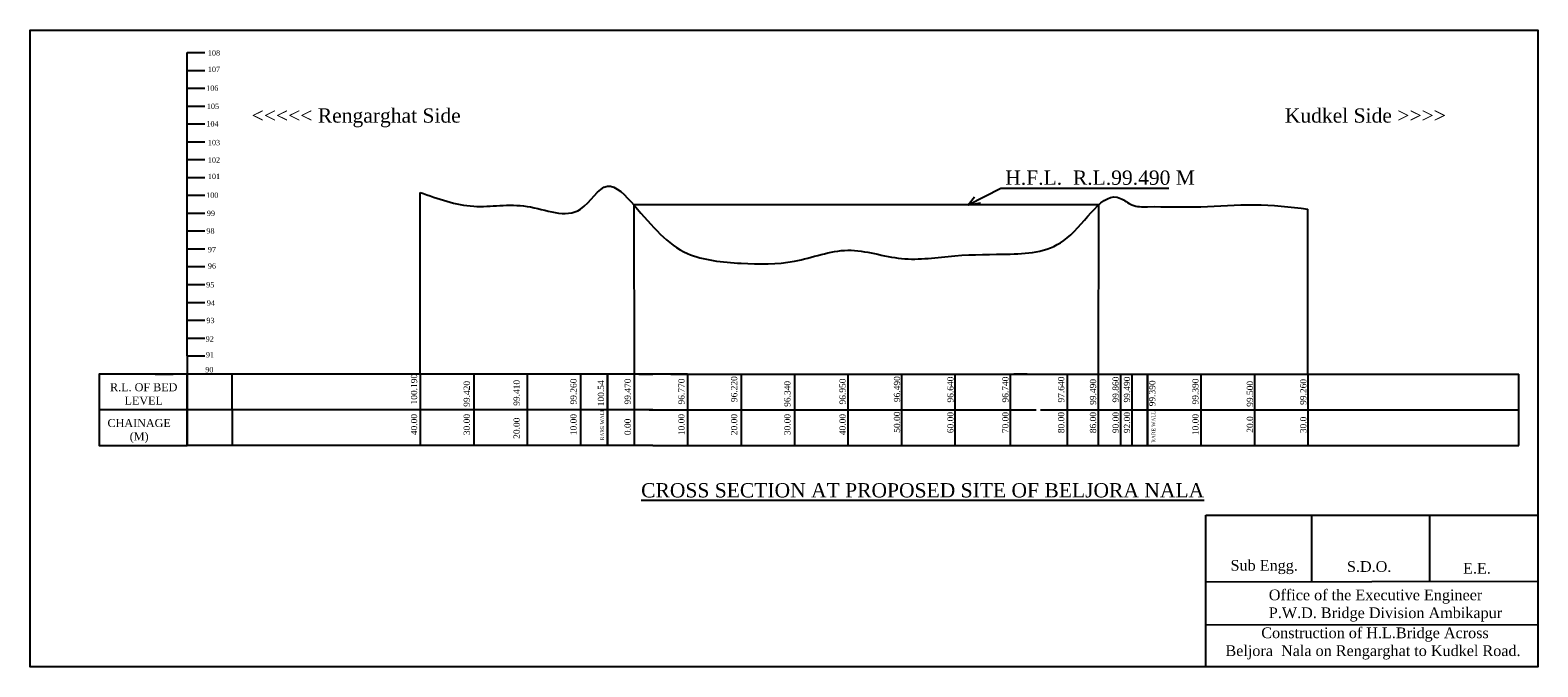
# Model space of a CAD drawing. Header units: inches. Extents: x 1559 to 2405, y -165 to 192.
import ezdxf

# ---------------------------------------------------------------- set-up
doc = ezdxf.new("R2010")
doc.units = ezdxf.units.IN
doc.header["$MEASUREMENT"] = 0
doc.linetypes.add('CENTER2', pattern=[28.575, 19.05, -3.175, 3.175, -3.175])
doc.styles.get("Standard").update_dxf_attribs({"font": 'times.ttf', "height": 2.7})

msp = doc.modelspace()

# ---------------------------------------------------------------- linework, layer by layer
at = {"color": 7}
for p, q in [((1647.21, 179.73), (1657.21, 179.73)), ((1647.21, 169.73), (1657.21, 169.73)), ((1647.21, 169.73), (1657.21, 169.73)), ((1647.21, 159.73), (1657.21, 159.73)), ((1647.21, 149.73), (1657.21, 149.73)), ((1647.21, 139.73), (1657.21, 139.73)), ((1647.21, 129.73), (1657.21, 129.73)), ((1647.21, 129.73), (1657.21, 129.73)), ((1647.21, 119.73), (1657.21, 119.73)), ((1647.21, 109.73), (1657.21, 109.73)), ((1647.21, 109.73), (1657.21, 109.73)), ((1647.21, 99.73), (1657.21, 99.73)), ((1647.21, 89.73), (1657.21, 89.73)), ((1647.21, 79.73), (1657.21, 79.73)), ((1647.21, 59.73), (1647.21, 69.73)), ((1647.21, 69.73), (1657.21, 69.73)), ((1647.21, 69.73), (1657.21, 69.73)), ((1647.21, 49.73), (1647.21, 59.73)), ((1647.21, 59.73), (1657.21, 59.73)), ((1647.21, 39.73), (1647.21, 49.73)), ((1647.21, 49.73), (1657.21, 49.73)), ((1647.21, 29.73), (1647.21, 39.73)), ((1647.21, 39.73), (1657.21, 39.73)), ((1647.21, 19.73), (1647.21, 29.73)), ((1647.21, 29.73), (1657.21, 29.73)), ((1647.21, 9.73), (1647.21, 19.73)), ((1647.21, 19.73), (1657.21, 19.73)), ((1647.21, 9.73), (1657.21, 9.73)), ((1629.35, -0.54), (1639.35, -0.54)), ((1900.61, -0.58), (1908.61, -0.58)), ((1918.61, -0.58), (1908.61, -0.58)), ((1918.61, -0.58), (1918.61, -0.58)), ((1647.21, -20.58), (1598.34, -20.58)), ((2278.07, -79.5), (2278.07, -117.01)), ((2344.27, -79.5), (2344.25, -116.87)), ((2405.09, -116.75), (2218.9, -117.13)), ((2218.9, -117.13), (2218.9, -117.13)), ((2405.09, -141.15), (2218.9, -141.1))]:
    msp.add_line(p, q, dxfattribs=at)
for p, q in [((1647.21, 129.73), (1647.21, 179.73)), ((1647.21, 119.73), (1647.21, 129.73)), ((1647.21, 109.73), (1647.21, 119.73)), ((1647.21, 69.73), (1647.21, 109.73)), ((2085.56, 94.32), (2103.88, 103.7)), ((2103.88, 103.7), (2198.03, 103.7)), ((1778.03, -0.57), (1778.03, 101.33)), ((2085.56, 94.32), (2089.02, 98.92)), ((2085.56, 94.32), (2092.3, 95.45)), ((2276.03, -0.57), (2276.03, 92.03)), ((1647.21, 9.73), (1647.21, -0.58)), ((1647.21, -0.58), (1647.21, -40.58)), ((1672.64, -0.58), (1647.21, -0.58)), ((1672.6, -0.59), (1665.95, -0.59)), ((1672.64, -0.58), (1672.56, -0.58)), ((1822.21, -0.58), (1672.56, -0.58)), ((1672.64, -40.58), (1672.6, -0.58)), ((1778.03, -0.57), (1778.03, -40.57)), ((1808.03, -0.57), (1808.03, -40.57)), ((1900.61, -0.58), (1822.21, -0.58)), ((1838.03, -0.58), (1822.21, -0.58)), ((1868.03, -0.58), (1838.03, -0.58)), ((1838.03, -0.58), (1838.03, -40.58)), ((1898.03, -0.58), (1868.03, -0.58)), ((1868.03, -0.58), (1868.03, -40.58)), ((1908.47, -0.58), (1878.47, -0.58)), ((1883.03, -40.58), (1883.03, -0.58)), ((1883.03, -0.58), (1883.03, -40.58)), ((1928.03, -0.58), (1898.03, -0.58)), ((1898.03, -0.58), (1898.03, -40.58)), ((1898.03, -0.58), (1898.03, -0.58)), ((1918.61, -0.58), (2131.89, -0.58)), ((1928.03, -0.58), (1928.03, -40.57)), ((1928.03, -0.58), (1958.03, -0.58)), ((1958.03, -0.58), (1958.03, -40.57)), ((1958.03, -0.58), (1988.03, -0.58)), ((1988.03, -0.58), (1988.03, -40.57)), ((1988.03, -0.58), (2018.03, -0.58)), ((2018.03, -0.58), (2018.03, -40.57)), ((2018.03, -0.58), (2048.03, -0.58)), ((2048.03, -0.58), (2048.03, -40.57)), ((2048.03, -0.58), (2078.03, -0.58)), ((2063.03, -0.58), (2078.03, -0.58)), ((2078.03, -0.58), (2078.03, -40.57)), ((2078.03, -0.58), (2096.03, -0.58)), ((2096.03, -0.58), (2111.03, -0.58)), ((2109.12, -0.58), (2109.12, -40.57)), ((2111.03, -0.58), (2126.03, -0.58)), ((2118.53, -0.58), (2111.03, -0.58)), ((2131.89, -0.58), (2272.67, -0.58)), ((2141.03, -0.58), (2141.03, -40.57)), ((2141.03, -0.58), (2141.03, -40.57)), ((2158.33, -0.58), (2158.33, -40.57)), ((2158.33, -0.58), (2158.33, -40.57)), ((2171.03, -0.58), (2171.03, -40.57)), ((2171.03, -0.58), (2171.03, -40.57)), ((2177.38, -0.58), (2177.38, -40.57)), ((2177.38, -0.58), (2177.38, -40.57)), ((2186.03, -0.57), (2186.03, -40.57)), ((2186.03, -0.57), (2186.03, -40.57)), ((2186.03, -40.57), (2186.03, -0.58)), ((2216.03, -0.57), (2216.03, -40.57)), ((2246.03, -0.57), (2246.03, -40.57)), ((2272.67, -0.58), (2394.41, -0.58)), ((2276.03, -0.57), (2276.03, -40.57)), ((1672.64, -20.58), (1647.21, -20.58)), ((1672.62, -20.59), (1665.39, -20.59)), ((1822.21, -20.58), (1672.56, -20.58)), ((1908.47, -20.58), (1822.21, -20.58)), ((1906.56, -20.57), (2123.57, -20.57)), ((2126.03, -20.57), (2272.67, -20.57)), ((2272.67, -20.57), (2394.41, -20.57)), ((1672.64, -40.58), (1647.21, -40.58)), ((1808.03, -40.57), (1672.56, -40.57)), ((1838.03, -40.58), (1808.03, -40.58)), ((1908.47, -40.58), (1822.21, -40.58)), ((1868.03, -40.58), (1838.03, -40.58)), ((1898.03, -40.58), (1868.03, -40.58)), ((1908.47, -40.57), (2217.19, -40.57)), ((2141.03, -40.57), (2171.03, -40.57)), ((2171.03, -40.57), (2201.03, -40.57)), ((2201.03, -40.57), (2231.03, -40.57)), ((2217.19, -40.57), (2272.67, -40.57)), ((2231.03, -40.57), (2261.03, -40.57)), ((2261.03, -40.57), (2291.03, -40.57)), ((2272.67, -40.57), (2281.73, -40.57)), ((2291.03, -40.57), (2394.41, -40.57))]:
    msp.add_line(p, q)
at = {"color": 5}
msp.add_line((2158.61, 94.32), (1897.86, 94.32), dxfattribs=at)
at = {"color": 3}
for p, q in [((1897.86, 94.32), (1898.03, -0.58)), ((2158.61, 94.32), (2158.33, -0.58))]:
    msp.add_line(p, q, dxfattribs=at)
msp.add_lwpolyline([(2405.09, -164.54), (1559.19, -164.54), (1559.19, 192.27), (2405.09, 192.27)], close=True)
at = {"color": 7}
for points in [[(1647.21, -0.54), (1597.9, -0.54), (1597.9, -40.53), (1647.21, -40.53)], [(2218.9, -79.5), (2405.09, -79.5), (2405.09, -164.54), (2218.9, -164.54)]]:
    msp.add_lwpolyline(points, close=True, dxfattribs=at)
msp.add_lwpolyline([(2394.41, -40.57), (2394.41, -0.58)])
msp.add_spline([(1778.03, 101.33), (1808.03, 93.62), (1838.03, 93.52), (1868.03, 92.02), (1883.03, 104.82), (1898.03, 94.12), (1928.03, 67.12), (1958.03, 61.62), (1988.03, 62.82), (2018.03, 68.92), (2048.03, 64.32), (2078.03, 65.82), (2109.12, 66.82), (2141.03, 75.82), (2171.03, 98.02), (2177.38, 94.32), (2186.03, 93.33), (2216.03, 93.33), (2246.03, 94.42), (2276.03, 92.03)], degree=3)

# ---------------------------------------------------------------- texts
for s, insert, char_height, attachment_point in [('108', (1658.89, 180.99), 3, 1), ('107', (1658.89, 171.82), 3, 1), ('106', (1657.93, 161.31), 3, 1), ('105 ', (1658.32, 151.11), 3, 1), ('<<<<< Rengarghat Side', (1683.49, 148.45), 8, 1), ('Kudkel Side >>>>', (2263.14, 148.45), 8, 1), ('104', (1658.06, 141.28), 3, 1), ('103', (1658.89, 130.79), 3, 1), ('102', (1658.89, 120.99), 3, 1), ('101', (1658.89, 111.82), 3, 1), ('H.F.L.  R.L.99.490 M', (2106.29, 113.63), 8, 1), ('100 ', (1657.93, 101.31), 3, 1), ('99  ', (1658.32, 91.11), 3, 1), ('98', (1658.06, 81.28), 3, 1), ('97', (1658.89, 70.79), 3, 1), ('96', (1658.89, 61.62), 3, 1), ('95  ', (1657.93, 51.1), 3, 1), ('94  ', (1658.32, 40.91), 3, 1), ('93', (1658.06, 31.08), 3, 1), ('92', (1657.67, 20.71), 3, 1), ('91', (1657.79, 11.87), 3, 1), ('90', (1657.44, 3.5), 3, 1), ('R.L. OF BED \\PLEVEL', (1622.91, -5.58), 4.5, 2), ('CHAINAGE \\P(M)', (1620.35, -25.65), 4.5, 2), ('Sub Engg.', (2232.69, -104.65), 6, 1), ('S.D.O.', (2297.98, -105.31), 6, 1), (' Construction of H.L.Bridge Across\\PBeljora  Nala on Rengarghat to Kudkel Road.', (2312.61, -142.49), 6, 2)]:
    msp.add_mtext(s, dxfattribs=dict(at, insert=insert, char_height=char_height, attachment_point=attachment_point))
at = {"color": 7, "char_height": 3.5, "attachment_point": 1, "rotation": 90}
for s, insert in [('40.00    100.190', (1772.82, -34.7)), ('30.00   99.420', (1802.4, -34.7)), ('20.00     99.410', (1830.37, -36.76)), ('10.00    99.260', (1862.27, -34.7)), ('{\\H0.5714x;RARE WALL} 100.54', (1877.68, -37.56)), ('0.00      99.470', (1892.68, -34.7)), ('10.00    96.770', (1922.82, -34.7)), ('20.00     96.220', (1952.4, -34.7)), ('30.00   96.340', (1982.27, -34.7)), ('40.00    96.950', (2013.22, -34.7)), ('50.00    96.490', (2043.78, -33.37)), ('60.00    96.640', (2073.73, -33.6)), ('70.00    96.740', (2104.57, -33.6)), ('80.00    97.640', (2135.88, -33.6)), ('86.00   99.490', (2153.76, -33.6)), ('90.00    99.860', (2166.46, -33.6)), ('92.00    99.490', (2172.81, -33.6)), ('{\\H0.5714x; RARE WALL}  99.390', (2187, -39.68)), ('10.00    99.390', (2211.22, -34.7)), ('20.0    99.500', (2241.78, -33.37)), ('30.0     99.260', (2271.73, -33.6))]:
    msp.add_mtext(s, dxfattribs=dict(at, insert=insert))
at = {"color": 7, "linetype": 'CENTER2', "insert": (1901.98, -61.59), "char_height": 8, "attachment_point": 1}
msp.add_mtext('{\\LCROSS SECTION AT PROPOSED SITE OF BELJORA NALA}', dxfattribs=at)
at = {"color": 7, "char_height": 6, "attachment_point": 1}
for s, insert, width in [('E.E.', (2363.14, -106.31), 0.9965), ('Office of the Executive Engineer\\PP.W.D. Bridge Division Ambikapur', (2254.15, -121.24), 136.85)]:
    msp.add_mtext(s, dxfattribs=dict(at, insert=insert, width=width))

doc.saveas('drawing.dxf')
